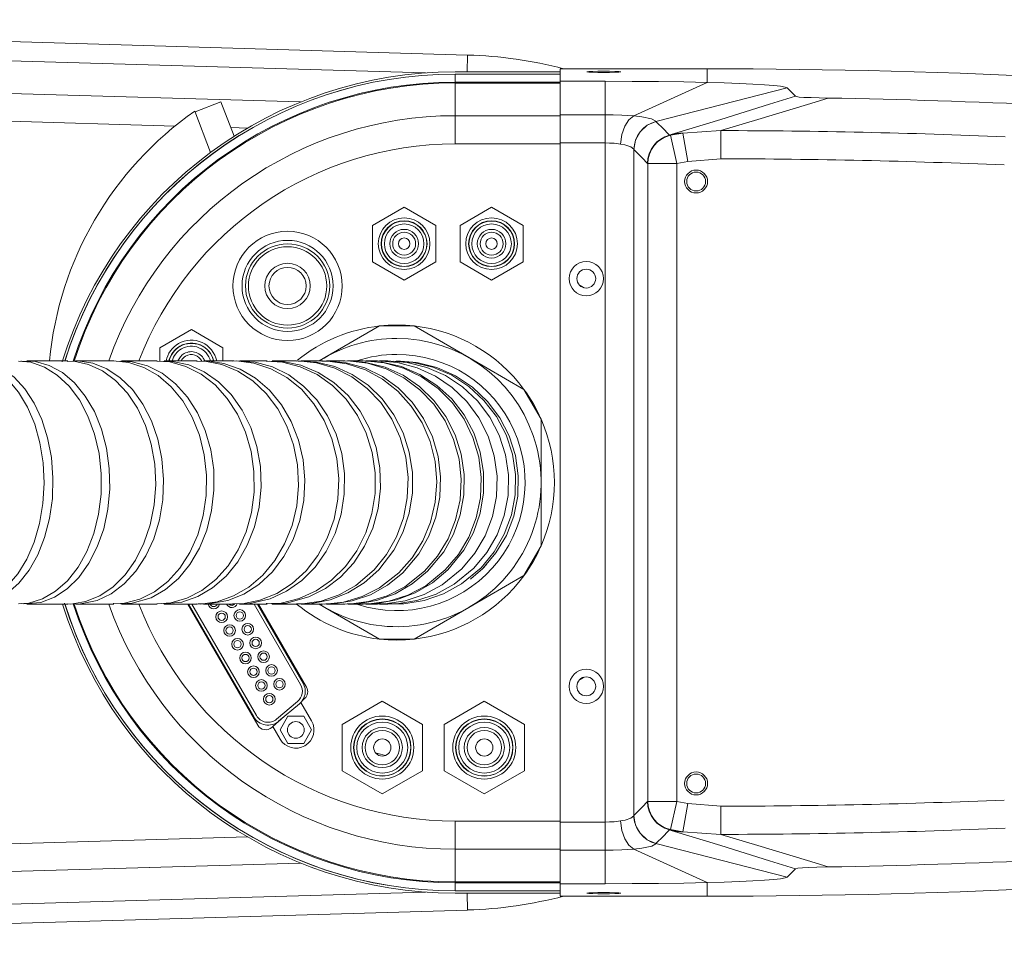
# Model space of a CAD drawing. Extents: x 13 to 426, y 7 to 274.
# Tile 26 of 29: x 219 to 245, y 211 to 235. Entities that reach past the tile are written whole.
import ezdxf

# ---------------------------------------------------------------- set-up
doc = ezdxf.new("R2010")
doc.units = 0
doc.header["$MEASUREMENT"] = 0

msp = doc.modelspace()

# ---------------------------------------------------------------- linework, layer by layer
at = {"color": 7, "linetype": 'Continuous', "lineweight": 15}
for p, q in [((181.861, 235.234), (229.485, 233.842)), ((215.433, 234.753), (230.584, 234.31)), ((181.836, 234.379), (226.217, 233.081)), ((230.571, 233.87), (230.584, 234.31)), ((233, 233.87), (230.257, 233.87)), ((230.257, 233.812), (230.257, 233.811)), ((230.257, 233.812), (233, 233.812)), ((230.257, 233.601), (230.257, 233.811)), ((233, 233.811), (230.257, 233.811)), ((236.845, 233.949), (233, 233.949)), ((233, 233.622), (233, 233.949)), ((236.845, 233.594), (236.845, 233.949)), ((222.934, 232.452), (181.815, 233.655)), ((230.257, 233.577), (230.257, 233.601)), ((230.257, 233.601), (233, 233.601)), ((230.257, 232.722), (230.257, 233.577)), ((233, 233.577), (230.257, 233.577)), ((233, 233.622), (234.184, 233.622)), ((233, 233.622), (233, 232.746)), ((234.184, 233.622), (234.184, 232.746)), ((236.845, 233.594), (234.927, 232.717)), ((238.938, 233.45), (235.505, 232.573)), ((238.938, 233.45), (239.157, 233.23)), ((224.132, 233.083), (223.456, 232.824)), ((224.132, 233.083), (224.478, 232.183)), ((223.865, 231.761), (223.45, 232.842)), ((230.257, 232.722), (230.257, 231.984)), ((230.257, 232.722), (233, 232.722)), ((233, 232.746), (233, 232.008)), ((233, 232.746), (234.184, 232.746)), ((234.184, 232.746), (234.184, 232.008)), ((224.828, 232.397), (224.391, 232.41)), ((235.862, 232.213), (235.906, 232.226)), ((235.862, 232.213), (235.888, 232.209)), ((235.888, 232.209), (236.21, 232.269)), ((235.888, 232.209), (236.056, 231.467)), ((236.21, 232.269), (237.203, 232.334)), ((236.21, 232.269), (236.337, 231.523)), ((237.203, 232.334), (237.201, 231.596)), ((233, 231.984), (230.257, 231.984)), ((234.184, 232.008), (233, 232.008)), ((233, 214.241), (233, 232.008)), ((234.184, 214.241), (234.184, 232.008)), ((234.933, 231.834), (234.93, 231.837)), ((234.933, 231.834), (234.933, 214.415)), ((235.294, 231.467), (235.288, 231.475)), ((235.294, 231.467), (236.056, 231.467)), ((235.294, 214.782), (235.294, 231.467)), ((236.337, 231.523), (236.056, 231.467)), ((236.056, 231.467), (236.056, 214.782)), ((237.201, 231.596), (236.337, 231.523)), ((228.924, 230.326), (228.099, 229.849)), ((229.749, 229.849), (228.924, 230.326)), ((231.21, 230.326), (230.385, 229.849)), ((232.035, 229.849), (231.21, 230.326)), ((228.099, 229.849), (228.099, 228.897)), ((229.749, 228.897), (229.749, 229.849)), ((230.385, 229.849), (230.385, 228.897)), ((232.035, 228.897), (232.035, 229.849)), ((228.099, 228.897), (228.924, 228.42)), ((228.924, 228.42), (229.749, 228.897)), ((230.385, 228.897), (231.21, 228.42)), ((231.21, 228.42), (232.035, 228.897)), ((223.361, 227.125), (222.536, 226.649)), ((224.186, 226.649), (223.361, 227.125)), ((228.284, 227.22), (226.847, 226.391)), ((229.183, 227.22), (228.284, 227.22)), ((230.619, 226.391), (229.183, 227.22)), ((222.536, 226.649), (222.536, 226.295)), ((224.186, 226.306), (224.186, 226.649)), ((220.127, 226.306), (219.061, 226.306)), ((221.336, 226.306), (220.334, 226.306)), ((222.466, 226.306), (221.53, 226.306)), ((223.512, 226.306), (222.646, 226.306)), ((224.471, 226.306), (223.678, 226.306)), ((225.339, 226.306), (224.622, 226.306)), ((226.113, 226.306), (225.475, 226.306)), ((226.791, 226.306), (226.233, 226.306)), ((226.847, 226.391), (226.7, 226.306)), ((227.371, 226.306), (226.894, 226.306)), ((227.85, 226.306), (227.458, 226.306)), ((228.226, 226.306), (227.92, 226.306)), ((228.5, 226.306), (228.279, 226.306)), ((232.056, 225.561), (230.619, 226.391)), ((232.505, 224.783), (232.056, 225.561)), ((232.505, 223.124), (232.505, 224.783)), ((232.505, 221.466), (232.505, 223.124)), ((232.056, 220.687), (232.505, 221.466)), ((230.619, 219.858), (232.056, 220.687)), ((218.971, 219.946), (218.915, 219.956)), ((219.061, 219.943), (220.127, 219.943)), ((220.419, 219.945), (220.269, 219.955)), ((220.334, 219.943), (221.336, 219.943)), ((221.81, 219.964), (221.511, 219.952)), ((221.53, 219.943), (222.466, 219.943)), ((222.646, 219.943), (223.512, 219.943)), ((223.267, 219.943), (225.096, 216.775)), ((223.289, 219.943), (224.994, 216.989)), ((223.377, 219.943), (225.06, 217.027)), ((223.377, 219.943), (225.06, 217.027)), ((223.759, 219.944), (223.547, 219.958)), ((223.678, 219.943), (224.471, 219.943)), ((224.852, 219.954), (224.603, 219.954)), ((224.622, 219.943), (225.339, 219.943)), ((226.216, 217.838), (225, 219.943)), ((226.216, 217.838), (225, 219.943)), ((226.282, 217.876), (225.088, 219.943)), ((226.369, 217.77), (225.115, 219.943)), ((225.851, 219.971), (225.452, 219.949)), ((225.475, 219.943), (226.113, 219.943)), ((226.233, 219.943), (226.791, 219.943)), ((226.7, 219.943), (226.847, 219.858)), ((226.847, 219.858), (228.284, 219.028)), ((226.894, 219.943), (227.371, 219.943)), ((227.458, 219.943), (227.85, 219.943)), ((227.92, 219.943), (228.226, 219.943)), ((228.279, 219.943), (228.5, 219.943)), ((229.183, 219.028), (230.619, 219.858)), ((228.284, 219.028), (229.183, 219.028)), ((225.589, 216.934), (226.138, 217.394)), ((225.589, 216.934), (226.138, 217.394)), ((225.638, 216.876), (226.187, 217.336)), ((226.504, 216.889), (226.225, 217.372)), ((226.263, 217.419), (226.32, 217.47)), ((228.352, 217.403), (227.302, 216.797)), ((229.402, 216.797), (228.352, 217.403)), ((231.019, 217.403), (229.969, 216.797)), ((232.069, 216.797), (231.019, 217.403)), ((225.491, 216.739), (225.788, 217.001)), ((225.886, 217.008), (225.679, 216.65)), ((226.298, 217.008), (225.886, 217.008)), ((226.504, 216.65), (226.298, 217.008)), ((227.302, 216.797), (227.302, 215.584)), ((229.402, 215.584), (229.402, 216.797)), ((229.969, 216.797), (229.969, 215.584)), ((232.069, 215.584), (232.069, 216.797)), ((225.463, 216.715), (225.491, 216.739)), ((225.491, 216.739), (225.679, 216.412)), ((225.679, 216.65), (225.886, 216.293)), ((226.298, 216.293), (226.504, 216.65)), ((225.886, 216.293), (226.298, 216.293)), ((227.302, 215.584), (228.352, 214.978)), ((228.352, 214.978), (229.402, 215.584)), ((229.969, 215.584), (231.019, 214.978)), ((231.019, 214.978), (232.069, 215.584)), ((235.288, 214.774), (235.294, 214.782)), ((235.294, 214.782), (236.056, 214.782)), ((236.056, 214.782), (235.888, 214.041)), ((236.056, 214.782), (236.337, 214.727)), ((236.337, 214.727), (236.21, 213.98)), ((236.337, 214.727), (237.201, 214.653)), ((237.203, 213.916), (237.201, 214.653)), ((230.257, 213.528), (230.257, 214.265)), ((230.257, 214.265), (233, 214.265)), ((233, 214.241), (234.184, 214.241)), ((233, 214.241), (233, 213.504)), ((234.184, 214.241), (234.184, 213.504)), ((234.93, 214.412), (234.933, 214.415)), ((235.888, 214.041), (235.862, 214.037)), ((235.906, 214.023), (235.862, 214.037)), ((236.21, 213.98), (235.888, 214.041)), ((237.203, 213.916), (236.21, 213.98)), ((181.815, 212.594), (224.828, 213.852)), ((235.505, 213.677), (238.938, 212.799)), ((233, 213.528), (230.257, 213.528)), ((230.257, 213.528), (230.257, 212.672)), ((234.184, 213.504), (233, 213.504)), ((233, 213.504), (233, 212.627)), ((234.184, 213.504), (234.184, 212.627)), ((234.927, 213.532), (236.845, 212.656)), ((226.217, 213.168), (181.836, 211.87)), ((239.157, 213.019), (238.938, 212.799)), ((230.257, 212.672), (233, 212.672)), ((230.257, 212.672), (230.257, 212.648)), ((233, 212.648), (230.257, 212.648)), ((230.257, 212.648), (230.257, 212.438)), ((236.845, 212.656), (236.845, 212.3)), ((181.861, 211.015), (229.485, 212.407)), ((230.257, 212.438), (233, 212.438)), ((230.257, 212.438), (230.257, 212.438)), ((233, 212.438), (230.257, 212.438)), ((234.184, 212.627), (233, 212.627)), ((233, 212.3), (233, 212.627)), ((230.257, 212.38), (233, 212.38)), ((230.571, 212.38), (230.584, 211.939)), ((233, 212.3), (236.845, 212.3)), ((215.433, 211.496), (230.584, 211.939))]:
    msp.add_line(p, q, dxfattribs=at)
at = {"color": 7, "linetype": 'Continuous', "lineweight": 15, "flags": 128}
for points in [[(234.143, 233.886), (233.989, 233.885), (233.854, 233.882), (233.754, 233.878), (233.7, 233.873), (233.7, 233.868), (233.754, 233.862), (233.854, 233.858), (233.989, 233.856), (234.143, 233.855), (234.297, 233.856), (234.433, 233.858), (234.533, 233.862), (234.586, 233.868), (234.586, 233.873), (234.533, 233.878), (234.433, 233.882), (234.297, 233.885), (234.143, 233.886)], [(234.184, 233.622), (234.885, 233.62), (235.575, 233.615), (236.235, 233.606), (236.845, 233.594)], [(236.845, 233.594), (237.289, 233.581), (237.69, 233.566), (238.043, 233.549), (238.342, 233.531), (238.586, 233.511), (238.768, 233.491), (238.886, 233.47), (238.938, 233.45)], [(235.906, 232.226), (237.203, 232.625), (238.48, 233.02), (239.157, 233.23)], [(240.011, 233.184), (239.471, 233.019), (238.168, 232.625), (237.203, 232.334)], [(239.157, 233.23), (239.182, 233.221), (239.251, 233.211), (239.375, 233.202), (239.566, 233.194), (239.776, 233.188), (240.011, 233.184)], [(234.184, 232.746), (234.184, 232.746), (234.388, 232.744), (234.613, 232.737), (234.927, 232.717), (234.927, 232.717)], [(234.927, 232.717), (234.8, 232.616), (234.693, 232.446), (234.619, 232.227), (234.584, 231.981)], [(234.927, 232.717), (235.136, 232.693), (235.394, 232.638), (235.501, 232.581), (235.504, 232.572), (235.504, 232.572)], [(235.506, 232.573), (235.277, 232.472), (235.093, 232.302), (234.973, 232.083), (234.93, 231.837)], [(235.507, 232.572), (235.388, 232.531), (235.278, 232.471), (235.179, 232.394), (235.094, 232.301), (235.025, 232.196), (234.975, 232.081), (234.944, 231.96), (234.933, 231.834)], [(235.506, 232.573), (235.506, 232.573), (235.507, 232.572)], [(235.507, 232.572), (235.56, 232.518), (235.666, 232.411), (235.862, 232.213)], [(235.862, 232.213), (235.744, 232.172), (235.633, 232.112), (235.534, 232.034), (235.449, 231.942), (235.38, 231.837), (235.33, 231.722), (235.299, 231.6), (235.288, 231.475)], [(235.294, 231.467), (235.305, 231.595), (235.337, 231.718), (235.39, 231.835), (235.461, 231.941), (235.55, 232.034), (235.652, 232.111), (235.766, 232.17), (235.888, 232.209)], [(236.21, 232.269), (236.172, 232.266), (236.134, 232.262), (236.095, 232.258), (236.057, 232.253), (236.019, 232.247), (235.981, 232.241), (235.944, 232.234), (235.906, 232.226)], [(234.584, 231.981), (234.413, 232), (234.292, 232.006), (234.184, 232.008)], [(234.93, 231.84), (234.926, 231.848), (234.851, 231.906), (234.698, 231.959), (234.584, 231.981)], [(235.288, 231.475), (235.144, 231.621), (235, 231.767), (234.933, 231.834)], [(217.469, 219.953), (217.577, 219.947), (217.916, 220.016), (218.243, 220.175), (218.548, 220.416), (218.823, 220.735), (219.06, 221.122), (219.252, 221.565), (219.394, 222.053), (219.481, 222.571), (219.513, 223.105), (219.486, 223.639), (219.402, 224.159), (219.264, 224.649), (219.076, 225.096), (218.842, 225.487), (218.569, 225.812), (218.266, 226.059), (217.941, 226.224), (217.602, 226.3), (217.469, 226.295)], [(217.633, 226.293), (217.745, 226.305), (218.085, 226.252), (218.415, 226.11), (218.724, 225.883), (219.006, 225.578), (219.25, 225.203), (219.451, 224.77), (219.602, 224.289), (219.701, 223.776), (219.742, 223.244), (219.726, 222.708), (219.653, 222.185), (219.525, 221.688), (219.345, 221.232), (219.119, 220.829), (218.854, 220.492), (218.555, 220.229), (218.233, 220.049), (217.897, 219.956), (217.698, 219.961)], [(218.839, 219.951), (219.113, 219.968), (219.47, 220.079), (219.81, 220.278), (220.122, 220.556), (220.398, 220.908), (220.63, 221.322), (220.81, 221.788), (220.936, 222.292), (221.001, 222.819), (221.005, 223.355), (220.948, 223.885), (220.831, 224.392), (220.658, 224.864), (220.433, 225.287), (220.163, 225.647), (219.855, 225.937), (219.518, 226.146), (219.163, 226.271), (218.84, 226.301)], [(218.903, 226.295), (218.923, 226.299), (219.288, 226.288), (219.647, 226.187), (219.99, 225.999), (220.306, 225.73), (220.586, 225.386), (220.824, 224.979), (221.011, 224.518), (221.143, 224.019), (221.216, 223.493), (221.228, 222.958), (221.177, 222.427), (221.068, 221.915), (220.901, 221.439), (220.682, 221.01), (220.417, 220.641), (220.113, 220.342), (219.78, 220.123), (219.426, 219.988), (218.971, 219.946), (218.971, 219.946)], [(220.113, 219.954), (220.209, 219.945), (220.594, 220.009), (220.965, 220.161), (221.313, 220.398), (221.628, 220.712), (221.899, 221.095), (222.121, 221.534), (222.286, 222.02), (222.389, 222.536), (222.428, 223.069), (222.403, 223.604), (222.312, 224.125), (222.16, 224.618), (221.949, 225.068), (221.687, 225.464), (221.381, 225.792), (221.039, 226.045), (220.671, 226.215), (220.288, 226.298), (220.112, 226.294)], [(220.324, 226.299), (220.395, 226.304), (220.781, 226.245), (221.154, 226.097), (221.503, 225.865), (221.819, 225.554), (222.094, 225.176), (222.318, 224.738), (222.486, 224.255), (222.592, 223.74), (222.635, 223.207), (222.613, 222.672), (222.525, 222.15), (222.376, 221.655), (222.169, 221.202), (221.909, 220.804), (221.605, 220.471), (221.264, 220.215), (220.898, 220.04), (220.419, 219.945)], [(221.316, 219.96), (221.612, 219.964), (222.013, 220.069), (222.395, 220.261), (222.746, 220.535), (223.058, 220.882), (223.32, 221.293), (223.527, 221.756), (223.671, 222.257), (223.749, 222.783), (223.758, 223.319), (223.699, 223.85), (223.572, 224.359), (223.383, 224.834), (223.134, 225.26), (222.836, 225.626), (222.494, 225.92), (222.12, 226.135), (221.723, 226.265), (221.317, 226.305)], [(221.51, 226.297), (221.813, 226.284), (222.214, 226.177), (222.595, 225.983), (222.946, 225.708), (223.257, 225.36), (223.518, 224.948), (223.724, 224.485), (223.867, 223.983), (223.944, 223.456), (223.952, 222.92), (223.891, 222.39), (223.764, 221.881), (223.573, 221.407), (223.324, 220.982), (223.024, 220.617), (222.682, 220.324), (222.307, 220.11), (221.81, 219.964)], [(222.454, 219.948), (222.826, 219.975), (223.243, 220.095), (223.638, 220.302), (224.001, 220.588), (224.319, 220.947), (224.585, 221.367), (224.79, 221.837), (224.93, 222.344), (225, 222.873), (224.998, 223.409), (224.923, 223.937), (224.78, 224.441), (224.57, 224.909), (224.301, 225.326), (223.979, 225.68), (223.615, 225.962), (223.218, 226.163), (222.8, 226.278), (222.455, 226.298)], [(222.63, 226.294), (222.871, 226.293), (223.293, 226.201), (223.696, 226.021), (224.07, 225.759), (224.403, 225.423), (224.687, 225.021), (224.912, 224.565), (225.074, 224.069), (225.166, 223.545), (225.187, 223.01), (225.135, 222.478), (225.013, 221.964), (224.824, 221.483), (224.573, 221.049), (224.267, 220.674), (223.915, 220.368), (223.527, 220.141), (223.114, 219.997), (222.629, 219.949)], [(223.503, 219.952), (223.59, 219.944), (224.034, 220.005), (224.463, 220.155), (224.864, 220.388), (225.228, 220.7), (225.542, 221.08), (225.8, 221.518), (225.992, 222.002), (226.114, 222.517), (226.161, 223.05), (226.134, 223.585), (226.032, 224.107), (225.859, 224.601), (225.619, 225.053), (225.32, 225.451), (224.969, 225.782), (224.577, 226.038), (224.154, 226.211), (223.713, 226.296), (223.501, 226.294)], [(223.676, 226.298), (223.766, 226.304), (224.209, 226.241), (224.637, 226.09), (225.038, 225.855), (225.401, 225.541), (225.715, 225.16), (225.97, 224.721), (226.161, 224.236), (226.281, 223.72), (226.328, 223.187), (226.299, 222.652), (226.196, 222.131), (226.021, 221.637), (225.78, 221.186), (225.479, 220.79), (225.127, 220.46), (224.734, 220.207), (224.311, 220.035), (223.759, 219.944)], [(224.449, 219.96), (224.698, 219.954), (225.155, 220.043), (225.592, 220.219), (225.997, 220.479), (226.36, 220.813), (226.668, 221.213), (226.914, 221.667), (227.091, 222.162), (227.193, 222.685), (227.218, 223.22), (227.166, 223.752), (227.036, 224.267), (226.834, 224.749), (226.565, 225.185), (226.236, 225.563), (225.857, 225.871), (225.439, 226.102), (224.994, 226.247), (224.533, 226.305), (224.449, 226.299)], [(224.602, 226.302), (225.029, 226.271), (225.479, 226.147), (225.906, 225.938), (226.295, 225.648), (226.638, 225.287), (226.923, 224.865), (227.143, 224.393), (227.291, 223.885), (227.363, 223.356), (227.358, 222.82), (227.275, 222.293), (227.117, 221.789), (226.888, 221.323), (226.594, 220.909), (226.245, 220.557), (225.85, 220.278), (225.419, 220.08), (224.852, 219.954)], [(225.32, 219.959), (225.712, 219.971), (226.179, 220.086), (226.622, 220.287), (227.029, 220.569), (227.388, 220.923), (227.688, 221.34), (227.922, 221.808), (228.082, 222.313), (228.165, 222.841), (228.167, 223.377), (228.089, 223.906), (227.933, 224.412), (227.704, 224.882), (227.407, 225.302), (227.051, 225.661), (226.647, 225.947), (226.206, 226.153), (225.74, 226.273), (225.32, 226.301)], [(225.397, 226.296), (225.755, 226.29), (226.225, 226.192), (226.674, 226.007), (227.089, 225.74), (227.458, 225.4), (227.77, 224.994), (228.017, 224.535), (228.192, 224.037), (228.291, 223.512), (228.308, 222.976), (228.246, 222.445), (228.105, 221.933), (227.89, 221.455), (227.605, 221.024), (227.261, 220.652), (226.865, 220.351), (226.43, 220.129), (225.851, 219.971)], [(228.142, 220.839), (228.465, 221.243), (228.721, 221.7), (228.903, 222.198), (229.007, 222.722), (229.027, 223.257), (228.966, 223.789), (228.823, 224.302), (228.603, 224.781), (228.313, 225.214), (227.96, 225.587), (227.555, 225.89), (227.109, 226.115), (226.634, 226.254), (226.145, 226.305), (226.111, 226.303)], [(226.153, 226.303), (226.633, 226.276), (227.113, 226.157), (227.567, 225.953), (227.984, 225.669), (228.351, 225.312), (228.657, 224.893), (228.895, 224.425), (229.057, 223.919), (229.14, 223.39), (229.139, 222.854), (229.057, 222.326), (228.893, 221.82), (228.655, 221.351), (228.262, 220.839)], [(228.789, 220.76), (229.133, 221.152), (229.411, 221.598), (229.614, 222.089), (229.737, 222.608), (229.776, 223.143), (229.731, 223.677), (229.602, 224.195), (229.394, 224.683), (229.111, 225.126), (228.763, 225.513), (228.359, 225.831), (227.91, 226.074), (227.429, 226.232), (226.931, 226.302), (226.77, 226.296)], [(226.879, 226.303), (226.909, 226.305), (227.41, 226.258), (227.897, 226.121), (228.355, 225.899), (228.771, 225.598), (229.134, 225.228), (229.434, 224.797), (229.662, 224.319), (229.81, 223.807), (229.877, 223.276), (229.858, 222.74), (229.756, 222.215), (229.572, 221.717), (229.312, 221.258), (228.893, 220.76)], [(229.453, 220.802), (229.796, 221.201), (230.071, 221.653), (230.269, 222.148), (230.385, 222.67), (230.415, 223.205), (230.359, 223.738), (230.217, 224.253), (229.996, 224.736), (229.699, 225.174), (229.337, 225.553), (228.919, 225.863), (228.457, 226.096), (227.964, 226.244), (227.454, 226.304), (227.348, 226.298)], [(227.433, 226.304), (227.925, 226.268), (228.424, 226.141), (228.895, 225.929), (229.325, 225.637), (229.702, 225.274), (230.016, 224.849), (230.257, 224.376), (230.418, 223.868), (230.496, 223.338), (230.487, 222.802), (230.392, 222.275), (230.214, 221.773), (229.958, 221.308), (229.539, 220.802)], [(230, 220.837), (230.343, 221.241), (230.615, 221.698), (230.808, 222.196), (230.918, 222.72), (230.94, 223.255), (230.875, 223.787), (230.724, 224.3), (230.491, 224.78), (230.184, 225.212), (229.81, 225.586), (229.38, 225.889), (228.907, 226.114), (228.404, 226.254), (227.885, 226.305), (227.841, 226.302)], [(227.902, 226.3), (228.346, 226.275), (228.854, 226.157), (229.336, 225.952), (229.778, 225.667), (230.167, 225.311), (230.492, 224.892), (230.744, 224.423), (230.915, 223.916), (231.003, 223.388), (231.002, 222.852), (230.914, 222.324), (230.74, 221.818), (230.487, 221.35), (230.07, 220.837)], [(230.431, 220.864), (230.773, 221.273), (231.043, 221.733), (231.233, 222.233), (231.338, 222.758), (231.353, 223.294), (231.281, 223.825), (231.122, 224.336), (230.881, 224.813), (230.564, 225.241), (230.181, 225.61), (229.742, 225.908), (229.261, 226.127), (228.75, 226.261), (228.224, 226.306), (228.21, 226.304)], [(230.743, 220.884), (231.084, 221.295), (231.353, 221.758), (231.54, 222.26), (231.641, 222.786), (231.653, 223.322), (231.575, 223.852), (231.41, 224.362), (231.163, 224.836), (230.839, 225.262), (230.45, 225.627), (230.005, 225.921), (229.517, 226.136), (229.001, 226.265), (228.474, 226.305)], [(230.935, 220.895), (231.276, 221.308), (231.543, 221.772), (231.729, 222.275), (231.828, 222.802), (231.837, 223.338), (231.756, 223.868), (231.588, 224.376), (231.337, 224.85), (231.01, 225.274), (230.616, 225.637), (230.167, 225.929), (229.676, 226.141), (229.156, 226.268), (228.651, 226.303)], [(230.978, 220.871), (231.324, 221.28), (231.597, 221.741), (231.789, 222.242), (231.894, 222.767), (231.909, 223.303), (231.834, 223.834), (231.67, 224.344), (231.424, 224.82), (231.101, 225.248), (230.711, 225.616), (230.264, 225.912), (229.775, 226.13), (229.255, 226.262), (228.725, 226.305)], [(228.474, 219.954), (228.73, 219.952), (229.256, 220.035), (229.76, 220.207), (230.228, 220.461), (230.743, 220.884)], [(228.725, 219.954), (228.916, 219.953), (229.444, 220.039), (229.95, 220.214), (230.42, 220.47), (230.935, 220.895)], [(231.08, 220.977), (230.983, 220.875), (230.67, 220.6), (230.658, 220.591)], [(226.112, 219.953), (226.267, 219.948), (226.754, 220.02), (227.222, 220.182), (227.659, 220.427), (228.142, 220.839)], [(228.262, 220.839), (227.881, 220.5), (227.454, 220.235), (226.992, 220.053), (226.508, 219.957), (226.224, 219.954)], [(226.77, 219.949), (226.84, 219.944), (227.341, 219.997), (227.826, 220.14), (228.281, 220.368), (228.789, 220.76)], [(228.893, 220.76), (228.492, 220.437), (228.046, 220.189), (227.567, 220.025), (227.069, 219.948), (226.88, 219.954)], [(227.347, 219.952), (227.481, 219.945), (227.99, 220.009), (228.482, 220.163), (228.942, 220.399), (229.453, 220.802)], [(229.539, 220.802), (229.137, 220.47), (228.686, 220.213), (228.201, 220.039), (227.695, 219.953), (227.433, 219.954)], [(227.84, 219.953), (228.01, 219.948), (228.527, 220.02), (229.024, 220.181), (229.488, 220.425), (230, 220.837)], [(230.07, 220.837), (229.666, 220.499), (229.212, 220.234), (228.722, 220.052), (228.209, 219.957), (227.902, 219.954)], [(228.211, 219.954), (228.427, 219.95), (228.949, 220.029), (229.451, 220.196), (229.917, 220.446), (230.431, 220.864)], [(234.933, 214.415), (235, 214.482), (235.144, 214.628), (235.288, 214.774)], [(235.288, 214.774), (235.299, 214.649), (235.33, 214.528), (235.38, 214.413), (235.449, 214.307), (235.534, 214.215), (235.633, 214.138), (235.744, 214.078), (235.862, 214.037)], [(235.888, 214.041), (235.766, 214.079), (235.652, 214.138), (235.55, 214.215), (235.461, 214.308), (235.39, 214.414), (235.337, 214.531), (235.305, 214.655), (235.294, 214.782)], [(234.184, 214.241), (234.292, 214.243), (234.413, 214.25), (234.584, 214.268)], [(234.584, 214.268), (234.7, 214.291), (234.852, 214.344), (234.926, 214.401), (234.93, 214.409)], [(234.584, 214.268), (234.619, 214.023), (234.693, 213.803), (234.8, 213.634), (234.927, 213.532)], [(234.93, 214.412), (234.933, 214.351), (234.949, 214.248), (234.995, 214.109), (235.093, 213.946), (235.281, 213.774), (235.506, 213.676)], [(234.933, 214.415), (234.944, 214.29), (234.975, 214.168), (235.025, 214.053), (235.094, 213.948), (235.179, 213.855), (235.278, 213.778), (235.388, 213.718), (235.507, 213.677)], [(235.862, 214.037), (235.809, 213.983), (235.703, 213.875), (235.507, 213.677)], [(239.157, 213.019), (238.48, 213.229), (237.203, 213.624), (235.906, 214.023)], [(235.906, 214.023), (235.944, 214.015), (235.981, 214.008), (236.019, 214.002), (236.057, 213.996), (236.095, 213.991), (236.134, 213.987), (236.172, 213.983), (236.21, 213.98)], [(235.504, 213.677), (235.504, 213.677), (235.501, 213.669), (235.396, 213.612), (235.14, 213.557), (234.927, 213.532)], [(235.507, 213.677), (235.506, 213.676), (235.506, 213.676)], [(237.203, 213.916), (238.168, 213.624), (239.471, 213.23), (240.011, 213.066)], [(234.927, 213.532), (234.927, 213.532), (234.613, 213.513), (234.388, 213.506), (234.184, 213.504), (234.184, 213.504)], [(240.011, 213.066), (239.715, 213.06), (239.503, 213.053), (239.337, 213.045), (239.215, 213.034), (239.157, 213.019)], [(236.845, 212.656), (236.235, 212.643), (235.575, 212.634), (234.885, 212.629), (234.184, 212.627)], [(238.938, 212.799), (238.885, 212.779), (238.767, 212.758), (238.586, 212.738), (238.344, 212.719), (238.045, 212.7), (237.692, 212.683), (237.29, 212.668), (236.845, 212.656)], [(234.143, 212.395), (233.989, 212.394), (233.854, 212.391), (233.754, 212.387), (233.7, 212.382), (233.7, 212.376), (233.754, 212.371), (233.854, 212.367), (233.989, 212.364), (234.143, 212.363), (234.297, 212.364), (234.433, 212.367), (234.533, 212.371), (234.586, 212.376), (234.586, 212.382), (234.533, 212.387), (234.433, 212.391), (234.297, 212.394), (234.143, 212.395)]]:
    msp.add_lwpolyline(points, dxfattribs=at)
at = {"color": 7, "linetype": 'Continuous', "lineweight": 15}
for centre, radius in [((236.558, 231), 0.3), ((236.558, 231), 0.247), ((228.924, 229.373), 0.675), ((228.924, 229.373), 0.6), ((228.924, 229.373), 0.593), ((228.924, 229.373), 0.517), ((231.21, 229.373), 0.675), ((231.21, 229.373), 0.6), ((231.21, 229.373), 0.593), ((231.21, 229.373), 0.517), ((225.876, 228.268), 1.429), ((228.924, 229.373), 0.375), ((228.924, 229.373), 0.3), ((231.21, 229.373), 0.375), ((231.21, 229.373), 0.3), ((225.876, 228.268), 1.191), ((228.924, 229.373), 0.15), ((231.21, 229.373), 0.15), ((225.876, 228.268), 1.101), ((225.876, 228.268), 1.025), ((225.876, 228.268), 0.594), ((233.686, 228.459), 0.45), ((225.876, 228.268), 0.486), ((233.686, 228.459), 0.247), ((224.153, 219.612), 0.152), ((224.153, 219.612), 0.0953), ((224.627, 219.646), 0.152), ((224.627, 219.646), 0.0953), ((224.361, 219.252), 0.152), ((224.361, 219.252), 0.0953), ((224.834, 219.286), 0.152), ((224.834, 219.286), 0.0953), ((225.042, 218.926), 0.152), ((224.568, 218.893), 0.152), ((224.568, 218.893), 0.0953), ((225.042, 218.926), 0.0953), ((224.776, 218.533), 0.152), ((224.776, 218.533), 0.0953), ((225.249, 218.567), 0.152), ((225.249, 218.567), 0.0953), ((224.984, 218.173), 0.152), ((225.457, 218.207), 0.152), ((224.984, 218.173), 0.0953), ((225.457, 218.207), 0.0953), ((233.686, 217.791), 0.45), ((225.191, 217.814), 0.152), ((225.191, 217.814), 0.0953), ((225.665, 217.847), 0.152), ((225.665, 217.847), 0.0953), ((233.686, 217.791), 0.247), ((225.399, 217.454), 0.152), ((225.399, 217.454), 0.0953), ((226.092, 216.65), 0.219), ((228.352, 216.19), 0.825), ((228.352, 216.19), 0.75), ((228.352, 216.19), 0.743), ((228.352, 216.19), 0.667), ((231.019, 216.19), 0.825), ((231.019, 216.19), 0.75), ((231.019, 216.19), 0.743), ((231.019, 216.19), 0.667), ((228.352, 216.19), 0.525), ((228.352, 216.19), 0.45), ((231.019, 216.19), 0.525), ((231.019, 216.19), 0.45), ((228.352, 216.19), 0.225), ((231.019, 216.19), 0.225), ((236.558, 215.25), 0.3), ((236.558, 215.25), 0.247)]:
    msp.add_circle(centre, radius, dxfattribs=at)
for centre, radius, start, end in [((230.257, 223.125), 11.19, 75.3098, 88.325), ((230.257, 223.125), 10.745, 90, 162.9167), ((230.257, 223.125), 10.687, 90, 162.6829), ((230.257, 223.125), 10.687, 90, 162.6273), ((236.845, 46.424), 187.524, 78.23534, 90), ((230.257, 223.125), 10.476, 90, 162.3399), ((230.257, 223.125), 10.453, 90, 162.3127), ((236.845, 46.424), 186.786, 87.26868, 89.02879), ((228.618, 225.465), 9.007, 125.014, 174.6446), ((230.257, 223.125), 9.597, 90, 160.643), ((236.845, 46.424), 185.909, 87.59668, 89.88959), ((230.257, 223.125), 8.859, 90, 158.9579), ((236.845, 46.424), 185.172, 87.59479, 89.88959), ((230.257, 223.125), 6.105, 56.5894, 57.9402), ((228.733, 223.124), 4.121, 96.2619, 129.0652), ((228.733, 223.124), 4.121, 83.7381, 96.2619), ((228.733, 223.124), 4.121, 36.2619, 83.7381), ((223.361, 226.173), 0.675, 11.3611, 120), ((228.733, 223.124), 3.772, 237.2947, 90), ((228.733, 223.124), 3.772, 90, 122.3434), ((223.361, 226.173), 0.675, 120, 168.6389), ((223.361, 226.173), 0.6, 120, 167.1961), ((223.361, 226.173), 0.593, 120, 167.0312), ((223.361, 226.173), 0.517, 120, 165.1111), ((223.361, 226.173), 0.6, 12.8039, 120), ((223.361, 226.173), 0.593, 12.9688, 120), ((223.361, 226.173), 0.517, 14.8889, 120), ((223.361, 226.173), 0.375, 21.3395, 120), ((223.361, 226.173), 0.375, 120, 159.232), ((223.361, 226.173), 0.3, 120, 153.6898), ((223.361, 226.173), 0.3, 24.6231, 120), ((228.733, 223.124), 3.353, 90, 108.3201), ((228.733, 223.124), 3.353, 252.2603, 90), ((228.733, 223.124), 4.121, 23.7381, 36.2619), ((228.733, 223.124), 4.121, 336.2619, 23.7381), ((228.733, 223.124), 4.121, 323.7381, 336.2619), ((228.733, 223.124), 4.121, 276.2619, 323.7381), ((230.257, 223.125), 10.745, 197.2243, 270), ((230.257, 223.125), 10.687, 197.1809, 270), ((230.257, 223.125), 10.687, 197.3834, 270), ((230.257, 223.125), 10.476, 197.6302, 270), ((230.257, 223.125), 10.453, 197.7092, 270), ((230.257, 223.125), 9.597, 199.3618, 270), ((230.257, 223.125), 8.859, 201.0474, 270), ((223.946, 219.972), 0.152, 190.9105, 349.0895), ((223.946, 219.972), 0.0953, 197.6283, 342.3717), ((224.419, 220.005), 0.152, 204.1619, 340.2334), ((224.419, 220.005), 0.0953, 220.9125, 327.7081), ((228.733, 223.124), 4.121, 230.4851, 263.7381), ((228.733, 223.124), 4.121, 263.7381, 276.2619), ((225.912, 217.663), 0.351, 310, 30), ((225.912, 217.663), 0.351, 310, 30), ((225.912, 217.663), 0.427, 310, 30), ((230.257, 223.125), 6.105, 302.0598, 303.4106), ((226.162, 217.65), 0.24, 311.3474, 30), ((225.364, 217.202), 0.351, 210, 310), ((225.364, 217.202), 0.351, 210, 310), ((225.364, 217.202), 0.427, 210, 310), ((225.304, 216.895), 0.24, 210, 311.3474), ((226.092, 216.65), 0.476, 210, 30), ((230.257, 223.125), 7.373, 253.5995, 255.6773), ((236.845, 399.825), 187.524, 270, 281.76466), ((236.845, 399.825), 185.172, 270.11041, 272.40521), ((236.845, 399.825), 185.909, 270.11041, 272.40332), ((236.845, 399.825), 186.786, 270.97121, 272.73132), ((230.257, 223.125), 11.19, 271.675, 284.6902)]:
    msp.add_arc(centre, radius, start, end, dxfattribs=at)

doc.saveas('drawing.dxf')
